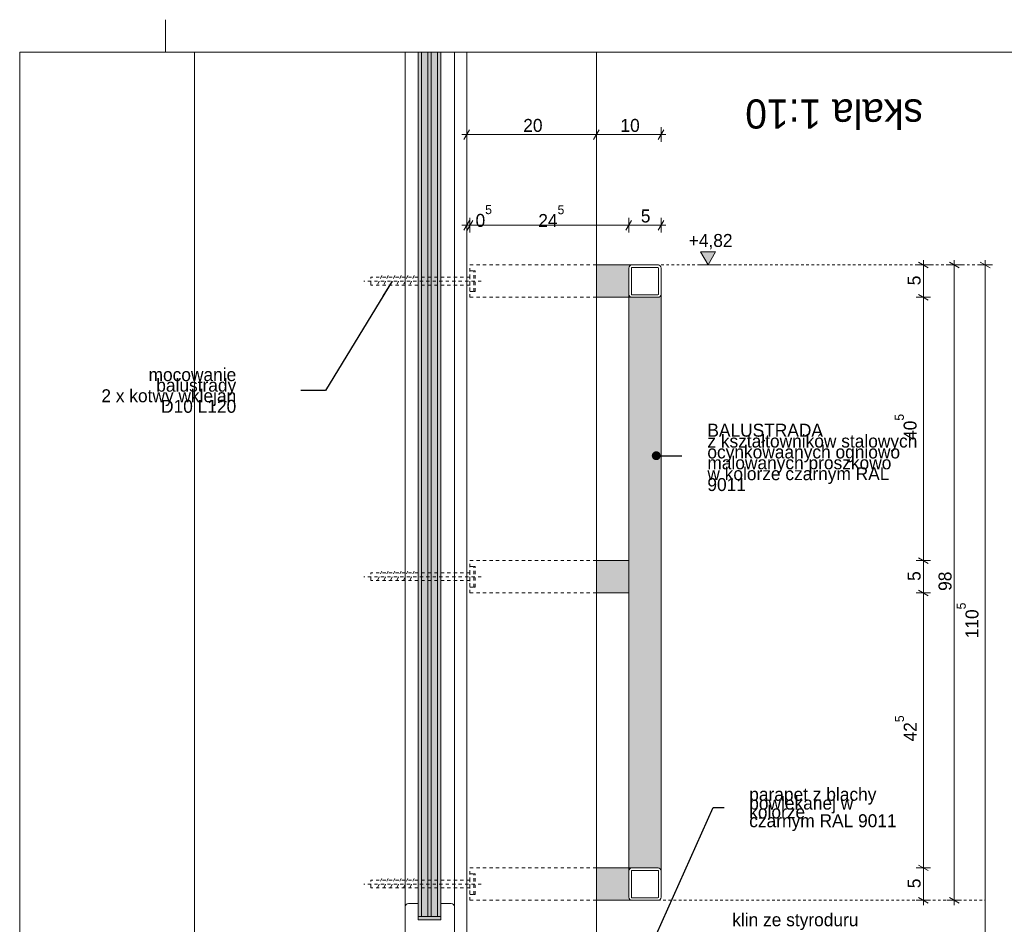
# Model space of a CAD drawing. Extents: x -93487 to -89412, y 100871 to 103816.
# Tile 8 of 15: x -93487 to -91967, y 102421 to 103816. Entities that reach past the tile are written whole.
import ezdxf

# ---------------------------------------------------------------- set-up
doc = ezdxf.new("R2010")
doc.units = 0
doc.header["$MEASUREMENT"] = 0
doc.linetypes.add('Hidden Line', pattern=[10, 5, -5])
doc.linetypes.add('Hidden Line copy', pattern=[8, 4, -4])
for name, color, linetype, lineweight in [('A-Opisy_Nr_Pióra__21', 7, 'Continuous', 13), ('Arch balustrady_Nr_Pióra__21', 7, 'Continuous', 13), ('Arch konstrukcja dachu_Nr_Pióra__21', 7, 'Continuous', 13), ('ARCH TABELA_Nr_Pióra__21', 7, 'Continuous', 13), ('Arch wykończenie_Nr_Pióra__21', 7, 'Continuous', 13), ('Arch wymiary_Nr_Pióra__21', 7, 'Continuous', 13), ('arch wypelnienia_Nr_Pióra__21', 7, 'Continuous', 13), ('INWENT OPISY_Nr_Pióra__21', 7, 'Continuous', 13), ('INWENT.ŚCIANY_Nr_Pióra__5', 7, 'Continuous', 13)]:
    doc.layers.add(name, color=color, linetype=linetype, lineweight=lineweight)
doc.layers.add('Arch okna_Nr_Pióra__4', color=7, linetype='Continuous', lineweight=20, true_color=0x029e21)
doc.layers.add('Arch wykończenie_Nr_Pióra__2', color=7, linetype='Continuous', lineweight=13, true_color=0x7f7f7f)
doc.layers.add('Arch wymiary', color=7, linetype='Continuous')
doc.styles.add('GENERATED_STYLE_1', font='txt')
doc.styles.add('GENERATED_STYLE_2', font='txt')
doc.styles.add('GENERATED_STYLE_3', font='txt')
doc.styles.add('GENERATED_STYLE_4', font='txt')
doc.dimstyles.new('GENERATED_STYLE__1', dxfattribs={"dimtxt": 20, "dimasz": 11.4, "dimexe": 0.18, "dimexo": 0, "dimgap": 0.09, "dimtad": 1, "dimtih": 1, "dimtoh": 1, "dimdec": 0, "dimlfac": 0.1, "dimzin": 0, "dimdsep": 46, "dimtxsty": 'GENERATED_STYLE_1', "dimblk": 'ARROWHEAD_2', "dimblk1": 'ARROWHEAD_2', "dimblk2": 'ARROWHEAD_2', "dimcen": 0.09, "dimclrd": 7, "dimclre": 7, "dimclrt": 7, "dimazin": 0, "dimtfac": 1, "dimtdec": 4, "dimtmove": 0, "dimatfit": 3, "dimfxl": 0, "dimtolj": 1, "dimtzin": 0, "dimarcsym": 0})
doc.dimstyles.new('GENERATED_STYLE__4', dxfattribs={"dimtxt": 20, "dimasz": 11.4, "dimexe": 0.18, "dimexo": 0, "dimgap": 0.09, "dimtad": 1, "dimdec": 0, "dimlfac": 0.1, "dimzin": 0, "dimdsep": 46, "dimtxsty": 'GENERATED_STYLE_1', "dimblk": 'ARROWHEAD_2', "dimblk1": 'ARROWHEAD_2', "dimblk2": 'ARROWHEAD_2', "dimcen": 0.09, "dimclrd": 7, "dimclre": 7, "dimclrt": 7, "dimazin": 0, "dimtfac": 1, "dimtdec": 4, "dimtmove": 0, "dimatfit": 3, "dimfxl": 0, "dimtolj": 1, "dimtzin": 0, "dimarcsym": 0})
doc.dimstyles.new('GENERATED_STYLE__6', dxfattribs={"dimtxt": 20, "dimasz": 11.4, "dimexe": 0.18, "dimexo": 0, "dimgap": 0.09, "dimtad": 1, "dimtih": 1, "dimtoh": 1, "dimdec": 0, "dimlfac": 0.1, "dimzin": 0, "dimdsep": 46, "dimtxsty": 'GENERATED_STYLE_1', "dimblk": 'ARROWHEAD_2', "dimblk1": 'ARROWHEAD_2', "dimblk2": 'ARROWHEAD_2', "dimcen": 0.09, "dimclrd": 7, "dimclre": 7, "dimclrt": 7, "dimazin": 0, "dimtfac": 1, "dimtdec": 4, "dimtmove": 2, "dimatfit": 3, "dimfxl": 0, "dimtolj": 1, "dimtzin": 0, "dimarcsym": 0})
doc.dimstyles.new('GENERATED_STYLE__7', dxfattribs={"dimtxt": 0.18, "dimasz": 27.36, "dimexe": 0.18, "dimexo": 0.0625, "dimgap": 0.09, "dimtad": 0, "dimtih": 1, "dimtoh": 1, "dimdec": 4, "dimzin": 0, "dimdsep": 46, "dimcen": 0.09, "dimadec": 0, "dimazin": 0, "dimtfac": 1, "dimtdec": 4, "dimtmove": 0, "dimatfit": 3, "dimldrblk": 'ARROWHEAD_5', "dimfxl": 0, "dimtolj": 1, "dimtzin": 0, "dimarcsym": 0})
doc.dimstyles.new('GENERATED_STYLE__8', dxfattribs={"dimtxt": 0.18, "dimasz": 27.36, "dimexe": 0.18, "dimexo": 0.0625, "dimgap": 0.09, "dimtad": 0, "dimtih": 1, "dimtoh": 1, "dimdec": 4, "dimzin": 0, "dimdsep": 46, "dimcen": 0.09, "dimadec": 0, "dimazin": 0, "dimtfac": 1, "dimtdec": 4, "dimtmove": 0, "dimatfit": 3, "dimldrblk": 'ARROWHEAD_11', "dimfxl": 0, "dimtolj": 1, "dimtzin": 0, "dimarcsym": 0})

# ---------------------------------------------------------------- blocks, each defined once
blk = doc.blocks.new('*D78')
at = {"layer": 'Arch wymiary_Nr_Pióra__21', "linetype": 'Continuous'}
for p, q in [((-92804.2, 103639.1), (-92796.8, 103639.1)), ((-92792.5, 103646.6), (-92801.2, 103631.6)), ((-92796.8, 103627.9), (-92796.8, 103650.4)), ((-92796.8, 103639.1), (-92596.8, 103639.1)), ((-92592.5, 103646.6), (-92601.2, 103631.6)), ((-92596.8, 103627.9), (-92596.8, 103650.4))]:
    blk.add_line(p, q, dxfattribs=at)
at = {"layer": 'Arch wymiary_Nr_Pióra__21', "char_height": 20, "attachment_point": 7, "style": 'GENERATED_STYLE_1'}
for s, insert in [('{20}', (-92709.6, 103643.1)), ('{10}', (-92559.6, 103643.1))]:
    blk.add_mtext(s, dxfattribs=dict(at, insert=insert))
blk = doc.blocks.new('ARROWHEAD_2')
at = {"color": 0, "linetype": 'Continuous', "lineweight": 0}
for p, q in [((0, 0), (-1, 0)), ((-0.38, -0.66), (0.38, 0.66))]:
    blk.add_line(p, q, dxfattribs=at)
blk = doc.blocks.new('*D79')
at = {"layer": 'Arch wymiary_Nr_Pióra__21', "linetype": 'Continuous'}
for p, q in [((-92592.5, 103646.6), (-92601.2, 103631.6)), ((-92596.8, 103627.9), (-92596.8, 103650.4)), ((-92596.8, 103639.1), (-92496.8, 103639.1)), ((-92501.2, 103631.6), (-92492.5, 103646.6)), ((-92496.8, 103627.9), (-92496.8, 103650.4)), ((-92496.8, 103639.1), (-92489.5, 103639.1))]:
    blk.add_line(p, q, dxfattribs=at)
at = {"layer": 'Arch wymiary_Nr_Pióra__21', "char_height": 20, "attachment_point": 7, "style": 'GENERATED_STYLE_1'}
for s, insert in [('{20}', (-92709.6, 103643.1)), ('{10}', (-92559.6, 103643.1))]:
    blk.add_mtext(s, dxfattribs=dict(at, insert=insert))
blk = doc.blocks.new('*D80')
at = {"layer": 'Arch wymiary_Nr_Pióra__21', "linetype": 'Continuous'}
for p, q in [((-92804.2, 103499.4), (-92796.8, 103499.4)), ((-92792.5, 103506.9), (-92801.2, 103491.9)), ((-92796.8, 103488.1), (-92796.8, 103510.6)), ((-92796.8, 103499.4), (-92791.8, 103499.4)), ((-92787.5, 103506.9), (-92796.2, 103491.9)), ((-92791.8, 103488.1), (-92791.8, 103510.6))]:
    blk.add_line(p, q, dxfattribs=at)
at = {"layer": 'Arch wymiary_Nr_Pióra__21', "char_height": 20, "attachment_point": 7}
for s, insert, style in [('{0\\A1{\\H0.7x;\\S5^  ;}}', (-92783.2, 103496.6), 'GENERATED_STYLE_2'), ('{24\\A1{\\H0.7x;\\S5^  ;}}', (-92686.4, 103496.7), 'GENERATED_STYLE_2'), ('{5}', (-92528.2, 103503.4), 'GENERATED_STYLE_1')]:
    blk.add_mtext(s, dxfattribs=dict(at, insert=insert, style=style))
blk = doc.blocks.new('*D81')
at = {"layer": 'Arch wymiary_Nr_Pióra__21', "linetype": 'Continuous'}
for p, q in [((-92787.5, 103506.9), (-92796.2, 103491.9)), ((-92791.8, 103488.1), (-92791.8, 103510.6)), ((-92791.8, 103499.4), (-92546.8, 103499.4)), ((-92542.5, 103506.9), (-92551.2, 103491.9)), ((-92546.8, 103488.1), (-92546.8, 103510.6))]:
    blk.add_line(p, q, dxfattribs=at)
at = {"layer": 'Arch wymiary_Nr_Pióra__21', "char_height": 20, "attachment_point": 7}
for s, insert, style in [('{0\\A1{\\H0.7x;\\S5^  ;}}', (-92783.2, 103496.6), 'GENERATED_STYLE_2'), ('{24\\A1{\\H0.7x;\\S5^  ;}}', (-92686.4, 103496.7), 'GENERATED_STYLE_2'), ('{5}', (-92528.2, 103503.4), 'GENERATED_STYLE_1')]:
    blk.add_mtext(s, dxfattribs=dict(at, insert=insert, style=style))
blk = doc.blocks.new('*D82')
at = {"layer": 'Arch wymiary_Nr_Pióra__21', "linetype": 'Continuous'}
for p, q in [((-92542.5, 103506.9), (-92551.2, 103491.9)), ((-92546.8, 103488.1), (-92546.8, 103510.6)), ((-92546.8, 103499.4), (-92496.8, 103499.4)), ((-92501.2, 103491.9), (-92492.5, 103506.9)), ((-92496.8, 103488.1), (-92496.8, 103510.6)), ((-92496.8, 103499.4), (-92489.5, 103499.4))]:
    blk.add_line(p, q, dxfattribs=at)
at = {"layer": 'Arch wymiary_Nr_Pióra__21', "char_height": 20, "attachment_point": 7}
for s, insert, style in [('{0\\A1{\\H0.7x;\\S5^  ;}}', (-92783.2, 103496.6), 'GENERATED_STYLE_2'), ('{24\\A1{\\H0.7x;\\S5^  ;}}', (-92686.4, 103496.7), 'GENERATED_STYLE_2'), ('{5}', (-92528.2, 103503.4), 'GENERATED_STYLE_1')]:
    blk.add_mtext(s, dxfattribs=dict(at, insert=insert, style=style))
blk = doc.blocks.new('*D83')
at = {"layer": 'Arch wymiary_Nr_Pióra__21', "linetype": 'Continuous'}
for p, q in [((-91985.5, 103438.2), (-92008, 103438.2)), ((-91989.3, 103433.9), (-92004.3, 103442.6)), ((-91996.8, 103438.2), (-91996.8, 103445.6)), ((-91996.8, 102333.2), (-91996.8, 103438.2)), ((-91985.5, 102333.2), (-92008, 102333.2)), ((-92004.3, 102337.6), (-91989.3, 102328.9)), ((-91996.8, 102325.9), (-91996.8, 102333.2))]:
    blk.add_line(p, q, dxfattribs=at)
at = {"layer": 'Arch wymiary_Nr_Pióra__21', "insert": (-92006.9, 102862.3), "char_height": 20, "attachment_point": 7, "rotation": 90, "style": 'GENERATED_STYLE_2'}
blk.add_mtext('{110\\A1{\\H0.7x;\\S5^  ;}}', dxfattribs=at)
blk = doc.blocks.new('*D84')
at = {"layer": 'Arch wymiary_Nr_Pióra__21', "linetype": 'Continuous'}
for p, q in [((-92033.3, 103438.2), (-92055.8, 103438.2)), ((-92037, 103433.9), (-92052, 103442.6)), ((-92044.5, 103438.2), (-92044.5, 103445.6)), ((-92044.5, 102458.2), (-92044.5, 103438.2)), ((-92033.3, 102458.2), (-92055.8, 102458.2)), ((-92052, 102462.6), (-92037, 102453.9)), ((-92044.5, 102450.9), (-92044.5, 102458.2))]:
    blk.add_line(p, q, dxfattribs=at)
at = {"layer": 'Arch wymiary_Nr_Pióra__21', "insert": (-92048.5, 102935.4), "char_height": 20, "attachment_point": 7, "rotation": 90, "style": 'GENERATED_STYLE_1'}
blk.add_mtext('{98}', dxfattribs=at)
blk = doc.blocks.new('*D85')
at = {"layer": 'Arch wymiary_Nr_Pióra__21', "linetype": 'Continuous'}
for p, q in [((-92099.7, 102512.6), (-92084.7, 102503.9)), ((-92081, 102508.2), (-92103.5, 102508.2)), ((-92092.2, 102458.2), (-92092.2, 102508.2)), ((-92081, 102458.2), (-92103.5, 102458.2)), ((-92099.7, 102462.6), (-92084.7, 102453.9)), ((-92092.2, 102450.9), (-92092.2, 102458.2))]:
    blk.add_line(p, q, dxfattribs=at)
at = {"layer": 'Arch wymiary_Nr_Pióra__21', "char_height": 20, "attachment_point": 7, "rotation": 90}
for s, insert, style in [('{5}', (-92096.2, 103406.8), 'GENERATED_STYLE_1'), ('{40\\A1{\\H0.7x;\\S5^  ;}}', (-92102.4, 103168.2), 'GENERATED_STYLE_2'), ('{5}', (-92096.2, 102950.8), 'GENERATED_STYLE_1'), ('{42\\A1{\\H0.7x;\\S5^  ;}}', (-92102.5, 102703.2), 'GENERATED_STYLE_2'), ('{5}', (-92096.2, 102476.8), 'GENERATED_STYLE_1')]:
    blk.add_mtext(s, dxfattribs=dict(at, insert=insert, style=style))
blk = doc.blocks.new('*D86')
at = {"layer": 'Arch wymiary_Nr_Pióra__21', "linetype": 'Continuous'}
for p, q in [((-92099.7, 102936.6), (-92084.7, 102927.9)), ((-92081, 102932.2), (-92103.5, 102932.2)), ((-92092.2, 102508.2), (-92092.2, 102932.2)), ((-92099.7, 102512.6), (-92084.7, 102503.9)), ((-92081, 102508.2), (-92103.5, 102508.2))]:
    blk.add_line(p, q, dxfattribs=at)
at = {"layer": 'Arch wymiary_Nr_Pióra__21', "char_height": 20, "attachment_point": 7, "rotation": 90}
for s, insert, style in [('{5}', (-92096.2, 103406.8), 'GENERATED_STYLE_1'), ('{40\\A1{\\H0.7x;\\S5^  ;}}', (-92102.4, 103168.2), 'GENERATED_STYLE_2'), ('{5}', (-92096.2, 102950.8), 'GENERATED_STYLE_1'), ('{42\\A1{\\H0.7x;\\S5^  ;}}', (-92102.5, 102703.2), 'GENERATED_STYLE_2'), ('{5}', (-92096.2, 102476.8), 'GENERATED_STYLE_1')]:
    blk.add_mtext(s, dxfattribs=dict(at, insert=insert, style=style))
blk = doc.blocks.new('*D87')
at = {"layer": 'Arch wymiary_Nr_Pióra__21', "linetype": 'Continuous'}
for p, q in [((-92081, 102982.2), (-92103.5, 102982.2)), ((-92099.7, 102986.6), (-92084.7, 102977.9)), ((-92092.2, 102932.2), (-92092.2, 102982.2)), ((-92099.7, 102936.6), (-92084.7, 102927.9)), ((-92081, 102932.2), (-92103.5, 102932.2))]:
    blk.add_line(p, q, dxfattribs=at)
at = {"layer": 'Arch wymiary_Nr_Pióra__21', "char_height": 20, "attachment_point": 7, "rotation": 90}
for s, insert, style in [('{5}', (-92096.2, 103406.8), 'GENERATED_STYLE_1'), ('{40\\A1{\\H0.7x;\\S5^  ;}}', (-92102.4, 103168.2), 'GENERATED_STYLE_2'), ('{5}', (-92096.2, 102950.8), 'GENERATED_STYLE_1'), ('{42\\A1{\\H0.7x;\\S5^  ;}}', (-92102.5, 102703.2), 'GENERATED_STYLE_2'), ('{5}', (-92096.2, 102476.8), 'GENERATED_STYLE_1')]:
    blk.add_mtext(s, dxfattribs=dict(at, insert=insert, style=style))
blk = doc.blocks.new('*D88')
at = {"layer": 'Arch wymiary_Nr_Pióra__21', "linetype": 'Continuous'}
for p, q in [((-92099.7, 103392.6), (-92084.7, 103383.9)), ((-92081, 103388.2), (-92103.5, 103388.2)), ((-92092.2, 102982.2), (-92092.2, 103388.2)), ((-92081, 102982.2), (-92103.5, 102982.2)), ((-92099.7, 102986.6), (-92084.7, 102977.9))]:
    blk.add_line(p, q, dxfattribs=at)
at = {"layer": 'Arch wymiary_Nr_Pióra__21', "char_height": 20, "attachment_point": 7, "rotation": 90}
for s, insert, style in [('{5}', (-92096.2, 103406.8), 'GENERATED_STYLE_1'), ('{40\\A1{\\H0.7x;\\S5^  ;}}', (-92102.4, 103168.2), 'GENERATED_STYLE_2'), ('{5}', (-92096.2, 102950.8), 'GENERATED_STYLE_1'), ('{42\\A1{\\H0.7x;\\S5^  ;}}', (-92102.5, 102703.2), 'GENERATED_STYLE_2'), ('{5}', (-92096.2, 102476.8), 'GENERATED_STYLE_1')]:
    blk.add_mtext(s, dxfattribs=dict(at, insert=insert, style=style))
blk = doc.blocks.new('*D89')
at = {"layer": 'Arch wymiary_Nr_Pióra__21', "linetype": 'Continuous'}
for p, q in [((-92081, 103438.2), (-92103.5, 103438.2)), ((-92084.7, 103433.9), (-92099.7, 103442.6)), ((-92092.2, 103438.2), (-92092.2, 103445.6)), ((-92092.2, 103388.2), (-92092.2, 103438.2)), ((-92099.7, 103392.6), (-92084.7, 103383.9)), ((-92081, 103388.2), (-92103.5, 103388.2))]:
    blk.add_line(p, q, dxfattribs=at)
at = {"layer": 'Arch wymiary_Nr_Pióra__21', "char_height": 20, "attachment_point": 7, "rotation": 90}
for s, insert, style in [('{5}', (-92096.2, 103406.8), 'GENERATED_STYLE_1'), ('{40\\A1{\\H0.7x;\\S5^  ;}}', (-92102.4, 103168.2), 'GENERATED_STYLE_2'), ('{5}', (-92096.2, 102950.8), 'GENERATED_STYLE_1'), ('{42\\A1{\\H0.7x;\\S5^  ;}}', (-92102.5, 102703.2), 'GENERATED_STYLE_2'), ('{5}', (-92096.2, 102476.8), 'GENERATED_STYLE_1')]:
    blk.add_mtext(s, dxfattribs=dict(at, insert=insert, style=style))
blk = doc.blocks.new('Wymiary_4', base_point=(-92424.5, 103438.2))
at = {"layer": 'Arch wymiary_Nr_Pióra__21', "linetype": 'Continuous'}
blk.add_hatch(color=256, dxfattribs=at).paths.add_polyline_path([(-92424.5, 103438.2), (-92436.1, 103458.2), (-92412.9, 103458.2)], flags=0)
for p, q in [((-92424.5, 103438.2), (-92436.1, 103458.2)), ((-92436.1, 103458.2), (-92412.9, 103458.2)), ((-92412.9, 103458.2), (-92424.5, 103438.2)), ((-92424.5, 103438.2), (-92439.5, 103438.2)), ((-92424.5, 103438.2), (-92409.5, 103438.2))]:
    blk.add_line(p, q, dxfattribs=at)
at = {"layer": 'Arch wymiary_Nr_Pióra__21', "insert": (-92454.3, 103462.2), "char_height": 20, "attachment_point": 7, "style": 'GENERATED_STYLE_1'}
blk.add_mtext('{+4,82}', dxfattribs=at)
blk = doc.blocks.new('ARROWHEAD_5')
at = {"color": 0, "linetype": 'Continuous', "lineweight": 0}
blk.add_line((0, 0), (-1, 0), dxfattribs=at)
blk.add_solid([(-1, 0.2679), (0, 0), (-1, -0.2679), (-1, 0.2679)], dxfattribs=at)
blk = doc.blocks.new('ARROWHEAD_11')
at = {"color": 0, "linetype": 'Continuous', "lineweight": 0}
blk.add_line((0, 0), (-1, 0), dxfattribs=at)
at = {"color": 0, "linetype": 'Continuous', "lineweight": 0, "const_width": 0.25, "flags": 128}
blk.add_lwpolyline([(-0.125, 0, 1), (0.125, 0, 1)], format="xyb", close=True, dxfattribs=at)

msp = doc.modelspace()

# ---------------------------------------------------------------- hatches: boundary and pattern name
at = {"layer": 'arch wypelnienia_Nr_Pióra__21', "linetype": 'Continuous', "lineweight": 0, "true_color": 0x000000}
msp.add_hatch(color=18, dxfattribs=at).paths.add_polyline_path([(-92871.8, 102428.2), (-92836.8, 102428.2), (-92836.8, 103766.4), (-92871.8, 103766.4)], flags=0)
at = {"layer": 'arch wypelnienia_Nr_Pióra__21', "linetype": 'Continuous'}
for points in [[(-92596.8, 103438.2), (-92596.8, 103388.2), (-92546.8, 103388.2), (-92546.8, 103393), (-92546.8, 103433.4, -0.414214), (-92542, 103438.2)], [(-92546.8, 102508.2), (-92542, 102508.2), (-92501.6, 102508.2, -0.414214), (-92496.8, 102503.4), (-92496.8, 103393, -0.414214), (-92501.6, 103388.2), (-92542, 103388.2), (-92546.8, 103388.2)], [(-92596.8, 102932.2), (-92546.8, 102932.2), (-92546.8, 102982.2), (-92596.8, 102982.2)], [(-92596.8, 102458.2), (-92542, 102458.2, -0.414214), (-92546.8, 102463), (-92546.8, 102503.4), (-92546.8, 102508.2), (-92596.8, 102508.2)]]:
    msp.add_hatch(color=256, dxfattribs=at).paths.add_polyline_path(points, flags=0)

# ---------------------------------------------------------------- linework, layer by layer
at = {"layer": 'Arch balustrady_Nr_Pióra__21', "linetype": 'Hidden Line copy'}
for p, q in [((-91996.8, 103438.2), (-92521.8, 103438.2)), ((-92501.6, 102458.2), (-91996.8, 102458.2))]:
    msp.add_line(p, q, dxfattribs=at)
at = {"layer": 'Arch konstrukcja dachu_Nr_Pióra__21', "linetype": 'Hidden Line'}
for p, q in [((-92791.8, 103429.2), (-92785.8, 103429.2)), ((-92785.8, 103397.2), (-92785.8, 103429.2)), ((-92783.8, 103429.2), (-92785.8, 103429.2)), ((-92783.8, 103397.2), (-92783.8, 103429.2)), ((-92774.3, 103413.2), (-92955.8, 103413.2)), ((-92944.6, 103407.2), (-92944.6, 103419.2)), ((-92791.8, 103419.2), (-92944.6, 103419.2)), ((-92927.8, 103422), (-92935.9, 103404.5)), ((-92917.8, 103422), (-92925.9, 103404.5)), ((-92907.8, 103422), (-92915.9, 103404.5)), ((-92897.8, 103422), (-92905.9, 103404.5)), ((-92887.8, 103422), (-92895.9, 103404.5)), ((-92877.8, 103422), (-92885.9, 103404.5)), ((-92791.8, 103406.2), (-92791.8, 103420.2)), ((-92791.8, 103407.2), (-92944.6, 103407.2)), ((-92791.8, 103397.2), (-92785.8, 103397.2)), ((-92785.8, 103397.2), (-92783.8, 103397.2)), ((-92791.8, 102973.2), (-92785.8, 102973.2)), ((-92785.8, 102941.2), (-92785.8, 102973.2)), ((-92783.8, 102973.2), (-92785.8, 102973.2)), ((-92783.8, 102941.2), (-92783.8, 102973.2)), ((-92774.3, 102957.2), (-92955.8, 102957.2)), ((-92944.6, 102951.2), (-92944.6, 102963.2)), ((-92791.8, 102963.2), (-92944.6, 102963.2)), ((-92927.8, 102966), (-92935.9, 102948.5)), ((-92917.8, 102966), (-92925.9, 102948.5)), ((-92907.8, 102966), (-92915.9, 102948.5)), ((-92897.8, 102966), (-92905.9, 102948.5)), ((-92887.8, 102966), (-92895.9, 102948.5)), ((-92877.8, 102966), (-92885.9, 102948.5)), ((-92791.8, 102950.2), (-92791.8, 102964.2)), ((-92791.8, 102951.2), (-92944.6, 102951.2)), ((-92791.8, 102941.2), (-92785.8, 102941.2)), ((-92785.8, 102941.2), (-92783.8, 102941.2)), ((-92791.8, 102499.2), (-92785.8, 102499.2)), ((-92785.8, 102467.2), (-92785.8, 102499.2)), ((-92783.8, 102499.2), (-92785.8, 102499.2)), ((-92783.8, 102467.2), (-92783.8, 102499.2)), ((-92774.3, 102483.2), (-92955.8, 102483.2)), ((-92944.6, 102477.2), (-92944.6, 102489.2)), ((-92791.8, 102489.2), (-92944.6, 102489.2)), ((-92927.8, 102492), (-92935.9, 102474.5)), ((-92917.8, 102492), (-92925.9, 102474.5)), ((-92907.8, 102492), (-92915.9, 102474.5)), ((-92897.8, 102492), (-92905.9, 102474.5)), ((-92887.8, 102492), (-92895.9, 102474.5)), ((-92877.8, 102492), (-92885.9, 102474.5)), ((-92791.8, 102476.2), (-92791.8, 102490.2)), ((-92791.8, 102477.2), (-92944.6, 102477.2)), ((-92791.8, 102467.2), (-92785.8, 102467.2)), ((-92785.8, 102467.2), (-92783.8, 102467.2))]:
    msp.add_line(p, q, dxfattribs=at)
at = {"layer": 'Arch okna_Nr_Pióra__4', "linetype": 'Continuous'}
for p, q in [((-92891.8, 102448.2), (-92891.8, 103766.4)), ((-92871.8, 102453.2), (-92871.8, 103766.4)), ((-92866.8, 102433.2), (-92866.8, 103766.4)), ((-92856.8, 102433.2), (-92856.8, 103766.4)), ((-92851.8, 102433.2), (-92851.8, 103766.4)), ((-92841.8, 102433.2), (-92841.8, 103766.4)), ((-92836.8, 102453.2), (-92836.8, 103766.4)), ((-92815.6, 102448.2), (-92815.6, 103766.4)), ((-92796.8, 102398.2), (-92796.8, 103766.4)), ((-92886.8, 102453.2), (-92871.8, 102453.2)), ((-92871.8, 102453.2), (-92871.8, 102428.2)), ((-92820.6, 102453.2), (-92836.8, 102453.2)), ((-92836.8, 102428.2), (-92836.8, 102453.2)), ((-92891.8, 102388.2), (-92891.8, 102448.2)), ((-92815.6, 102403.2), (-92815.6, 102448.2)), ((-92871.8, 102433.2), (-92836.8, 102433.2)), ((-92871.8, 102428.2), (-92836.8, 102428.2))]:
    msp.add_line(p, q, dxfattribs=at)
for centre, start, end in [((-92886.8, 102448.2), 90, 180), ((-92820.6, 102448.2), 0, 90)]:
    msp.add_arc(centre, 5, start, end, dxfattribs=at)
at = {"layer": 'ARCH TABELA_Nr_Pióra__21', "linetype": 'Continuous'}
for p, q in [((-93261.6, 103766.4), (-93261.6, 103816.4)), ((-93261.6, 103766.4), (-93261.6, 103816.4)), ((-93486.6, 103766.4), (-93486.6, 100921.4)), ((-93486.6, 103766.4), (-89411.6, 103766.4))]:
    msp.add_line(p, q, dxfattribs=at)
at = {"layer": 'Arch wykończenie_Nr_Pióra__2', "linetype": 'Continuous'}
msp.add_line((-92546.8, 102982.2), (-92546.8, 102932.2), dxfattribs=at)
at = {"layer": 'Arch wykończenie_Nr_Pióra__21', "linetype": 'Hidden Line'}
for p, q in [((-92796.8, 103388.2), (-92796.8, 103438.2)), ((-92596.8, 103438.2), (-92796.8, 103438.2)), ((-92791.8, 103388.2), (-92791.8, 103438.2)), ((-92596.8, 103388.2), (-92796.8, 103388.2)), ((-92796.8, 102932.2), (-92796.8, 102982.2)), ((-92596.8, 102982.2), (-92796.8, 102982.2)), ((-92791.8, 102932.2), (-92791.8, 102982.2)), ((-92596.8, 102932.2), (-92796.8, 102932.2)), ((-92796.8, 102458.2), (-92796.8, 102508.2)), ((-92596.8, 102508.2), (-92796.8, 102508.2)), ((-92791.8, 102458.2), (-92791.8, 102508.2)), ((-92596.8, 102458.2), (-92796.8, 102458.2))]:
    msp.add_line(p, q, dxfattribs=at)
at = {"layer": 'Arch wykończenie_Nr_Pióra__21', "linetype": 'Continuous'}
for p, q in [((-92542, 103438.2), (-92596.8, 103438.2)), ((-92501.6, 103438.2), (-92542, 103438.2)), ((-92546.8, 103433.4), (-92546.8, 103393)), ((-92542.8, 103433.2), (-92542.8, 103393.2)), ((-92501.8, 103434.2), (-92541.8, 103434.2)), ((-92500.8, 103433.2), (-92500.8, 103393.2)), ((-92496.8, 103433.4), (-92496.8, 103393)), ((-92546.8, 103393), (-92546.8, 102982.2)), ((-92496.8, 103393), (-92496.8, 102503.4)), ((-92542, 103388.2), (-92596.8, 103388.2)), ((-92501.6, 103388.2), (-92542, 103388.2)), ((-92501.8, 103392.2), (-92541.8, 103392.2)), ((-92546.8, 102982.2), (-92596.8, 102982.2)), ((-92546.8, 102503.4), (-92546.8, 102957.2)), ((-92496.8, 102503.4), (-92496.8, 102957.2)), ((-92546.8, 102932.2), (-92596.8, 102932.2)), ((-92546.8, 102932.2), (-92546.8, 102503.4)), ((-92542, 102508.2), (-92596.8, 102508.2)), ((-92546.8, 102503.4), (-92546.8, 102463)), ((-92542.8, 102503.2), (-92542.8, 102463.2)), ((-92501.6, 102508.2), (-92542, 102508.2)), ((-92501.8, 102504.2), (-92541.8, 102504.2)), ((-92500.8, 102503.2), (-92500.8, 102463.2)), ((-92496.8, 102503.4), (-92496.8, 102463)), ((-92542, 102458.2), (-92596.8, 102458.2)), ((-92501.6, 102458.2), (-92542, 102458.2)), ((-92501.8, 102462.2), (-92541.8, 102462.2))]:
    msp.add_line(p, q, dxfattribs=at)
for centre, radius, start, end in [((-92542, 103433.4), 4.8, 90, 180), ((-92501.6, 103433.4), 4.8, 0, 90), ((-92541.8, 103433.2), 1, 90, 180), ((-92501.8, 103433.2), 1, 0, 90), ((-92542, 103393), 4.8, 180, 270), ((-92541.8, 103393.2), 1, 180, 270), ((-92501.8, 103393.2), 1, 270, 0), ((-92501.6, 103393), 4.8, 270, 0), ((-92542, 102503.4), 4.8, 90, 180), ((-92541.8, 102503.2), 1, 90, 180), ((-92501.8, 102503.2), 1, 0, 90), ((-92501.6, 102503.4), 4.8, 0, 90), ((-92542, 102463), 4.8, 180, 270), ((-92541.8, 102463.2), 1, 180, 270), ((-92501.8, 102463.2), 1, 270, 0), ((-92501.6, 102463), 4.8, 270, 0)]:
    msp.add_arc(centre, radius, start, end, dxfattribs=at)
at = {"layer": 'INWENT.ŚCIANY_Nr_Pióra__5', "linetype": 'Continuous'}
for p, q in [((-93216.8, 102333.2), (-93216.8, 103766.4)), ((-92596.8, 103766.4), (-92596.8, 102321.1))]:
    msp.add_line(p, q, dxfattribs=at)

# ---------------------------------------------------------------- block references
at = {"layer": 'Arch wymiary', "linetype": 'Continuous'}
msp.add_blockref('Wymiary_4', (-92424.5, 103438.2), dxfattribs=at)

# ---------------------------------------------------------------- texts
at = {"layer": 'A-Opisy_Nr_Pióra__21', "linetype": 'Continuous', "char_height": 20}
for s, insert, width, attachment_point, line_spacing_factor, style in [('{mocowanie balustrady\\P2 x kotwy wklejan\\PD10 L120}', (-93152.5, 103244.4), 248.848, 6, 0.489167, 'GENERATED_STYLE_4'), ('{BALUSTRADA\\Pz kształtowników stalowych\\Pocynkowaanych ogniowo\\Pmalowanych proszkowo\\Pw kolorze czarnym RAL 9011}', (-92425.5, 103141.2), 317.177, 4, 0.502779, 'GENERATED_STYLE_4'), ('{parapet z blachy\\Ppowlekanej w kolorze \\Pczarnym RAL 9011}', (-92360.9, 102598.3), 225.883, 4, 0.408008, 'GENERATED_STYLE_3')]:
    msp.add_mtext(s, dxfattribs=dict(at, insert=insert, width=width, attachment_point=attachment_point, line_spacing_factor=line_spacing_factor, style=style))
at = {"layer": 'A-Opisy_Nr_Pióra__21', "linetype": 'Continuous', "insert": (-92387.1, 102411.4), "char_height": 20, "width": 220.989, "attachment_point": 4, "style": 'GENERATED_STYLE_3'}
msp.add_mtext('{klin ze styroduru XPS}', dxfattribs=at)
at = {"layer": 'INWENT OPISY_Nr_Pióra__21', "linetype": 'Continuous', "insert": (-92229.9, 103648.5), "char_height": 45, "attachment_point": 2, "rotation": 180, "style": 'GENERATED_STYLE_2'}
msp.add_mtext('{skala 1:10}', dxfattribs=at)

# ---------------------------------------------------------------- dimensions: what is measured, and where the dimension line sits
at = {"layer": 'Arch wymiary', "linetype": 'Continuous'}
for base, p1, p2, dimstyle, picture, middle in [((-92796.8, 103639.1), (-92796.8, 103578.7), (-92596.8, 103588.9), 'GENERATED_STYLE__1', '*D78', (-92694.5, 103653.1)), ((-92796.8, 103639.1), (-92596.8, 103588.9), (-92496.8, 103413.2), 'GENERATED_STYLE__1', '*D79', (-92544.5, 103653.1)), ((-92796.8420075, 103499.3921965), (-92796.8420075, 103452.2289602), (-92791.8420075, 103438.2468919), 'GENERATED_STYLE__6', '*D80', (-92755.5664064, 103513.3921965)), ((-92796.842, 103499.3922), (-92791.842, 103438.2469), (-92546.8439, 103413.2469), 'GENERATED_STYLE__1', '*D81', (-92651.1669, 103513.3922)), ((-92796.8, 103499.4), (-92546.8, 103413.2), (-92496.8, 103417.5), 'GENERATED_STYLE__1', '*D82', (-92520.7, 103513.4))]:
    dim = msp.add_linear_dim(base=base, p1=p1, p2=p2, dimstyle=dimstyle, dxfattribs=at)
    dim.commit()
    dim.dimension.update_dxf_attribs({"geometry": picture, "text_midpoint": middle})
for base, p1, p2, picture, middle in [((-91996.7814172, 102333.2468919), (-92631.3574124, 102333.2468919), (-92408.1525562, 103438.2468919), '*D83', (-92010.7814172, 102904.105741)), ((-92092.2, 102458.2), (-92579.6, 103388.2), (-92569.4, 103438.2), '*D89', (-92106.2, 103414.4)), ((-92044.5, 102458.2), (-92263.6, 102458.2), (-92263.6, 103438.2), '*D84', (-92058.5, 102950.6)), ((-92092.2, 102458.2), (-92563.8, 102982.2), (-92579.6, 103388.2), '*D88', (-92106.2, 103203.4)), ((-92092.2, 102458.2), (-92521.8, 102508.2), (-92563.8, 102932.2), '*D86', (-92106.2, 102738.4)), ((-92092.2, 102458.2), (-92563.8, 102932.2), (-92563.8, 102982.2), '*D87', (-92106.2, 102958.4)), ((-92092.2, 102458.2), (-92521.8, 102458.2), (-92521.8, 102508.2), '*D85', (-92106.2, 102484.4))]:
    dim = msp.add_linear_dim(base=base, p1=p1, p2=p2, angle=90, dimstyle='GENERATED_STYLE__4', dxfattribs=at)
    dim.commit()
    dim.dimension.update_dxf_attribs({"geometry": picture, "text_midpoint": middle})

# ---------------------------------------------------------------- leaders
at = {"layer": 'A-Opisy_Nr_Pióra__21', "linetype": 'Continuous', "annotation_type": 0, "has_hookline": 1, "hookline_direction": 1}
for points, dimstyle, text_width in [([(-92911.8, 103413.2), (-93015, 103244.5), (-93052.8, 103244.5)], 'GENERATED_STYLE__7', 157.1), ([(-92504.4, 103143.9), (-92464.9, 103143.9)], 'GENERATED_STYLE__8', 285.7), ([(-92543.7, 102317.9), (-92416.5, 102601.2), (-92399.6, 102601.2)], 'GENERATED_STYLE__7', 195.2)]:
    msp.add_leader(points, dimstyle=dimstyle, dxfattribs=dict(at, text_width=text_width))

doc.saveas('drawing.dxf')
